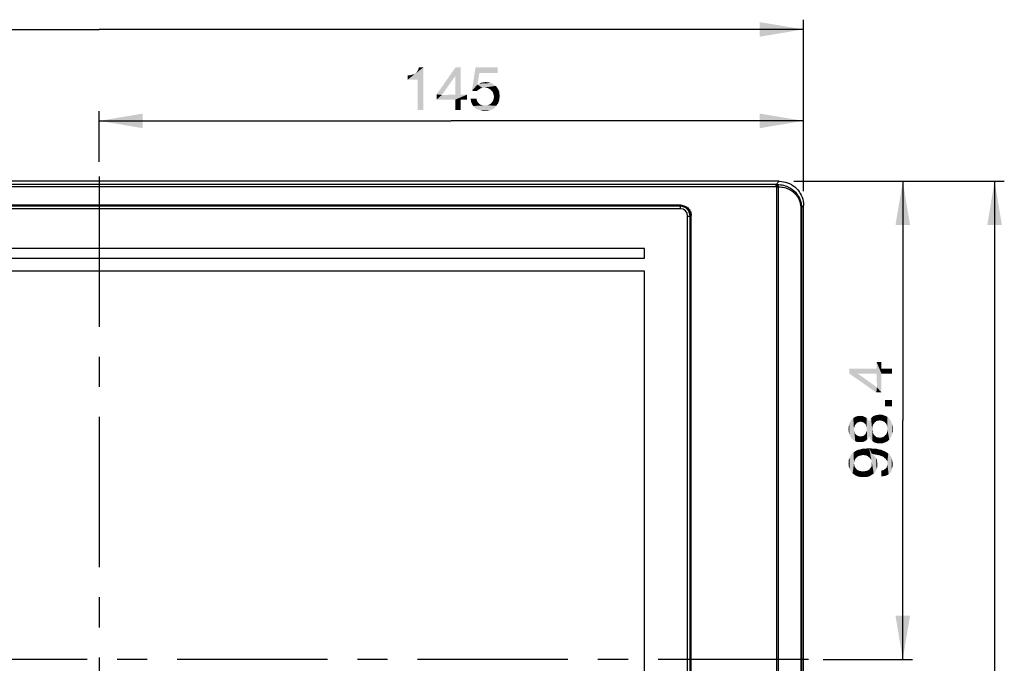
# Model space of a CAD drawing. Extents: x 0 to 750, y 0 to 420.
# Tile 6 of 45: x 95 to 197, y 226 to 292. Entities that reach past the tile are written whole.
import ezdxf

# ---------------------------------------------------------------- set-up
doc = ezdxf.new("R2010")
doc.units = 0
doc.header["$LTSCALE"] = 41.25
doc.linetypes.add('CENTER', pattern=[0.6, 0.375, -0.075, 0.075, -0.075])
doc.layers.get('0').update_dxf_attribs({"linetype": 'CONTINUOUS'})
doc.layers.add('02__ASM_ALL_AXES', color=7, linetype='CONTINUOUS')
doc.layers.add('03___PRT_ALL_CURVES', color=7, linetype='CONTINUOUS')
doc.dimstyles.get("Standard").update_dxf_attribs({"dimtxt": 2.5, "dimasz": 2.5, "dimexe": 1.25, "dimexo": 0.625, "dimtad": 1, "dimcen": 2.5, "dimazin": 3, "dimtfac": 1, "dimtmove": 0, "dimatfit": 3})

# ---------------------------------------------------------------- blocks, each defined once
blk = doc.blocks.new('_FILLED')
at = {"color": 0, "linetype": 'BYBLOCK'}
blk.add_solid([(0, 0), (-1, 0.167), (-1, -0.167)], dxfattribs=at)
blk = doc.blocks.new('*D0')
at = {"color": 2, "linetype": 'CONTINUOUS'}
for p, q in [((31, 274.65), (31, 292.28)), ((176, 274.65), (176, 292.28)), ((31, 291.28), (103.5, 291.28)), ((176, 291.28), (103.5, 291.28))]:
    blk.add_line(p, q, dxfattribs=at)
at = {"color": 2, "linetype": 'CONTINUOUS', "xscale": 4.5, "yscale": 4.5, "zscale": 4.5, "rotation": 180}
blk.add_blockref('_FILLED', (31, 291.28), dxfattribs=at)
at = {"color": 2, "linetype": 'CONTINUOUS', "xscale": 4.5, "yscale": 4.5, "zscale": 4.5}
blk.add_blockref('_FILLED', (176, 291.28), dxfattribs=at)
blk = doc.blocks.new('*D1')
at = {"color": 2, "linetype": 'CONTINUOUS'}
for p, q in [((103.5, 277.65), (103.5, 282.87)), ((176, 274.65), (176, 282.87)), ((103.5, 281.87), (139.75, 281.87)), ((176, 281.87), (139.75, 281.87))]:
    blk.add_line(p, q, dxfattribs=at)
at = {"color": 2, "linetype": 'CONTINUOUS', "xscale": 4.5, "yscale": 4.5, "zscale": 4.5, "rotation": 180}
blk.add_blockref('_FILLED', (103.5, 281.87), dxfattribs=at)
at = {"color": 2, "linetype": 'CONTINUOUS', "xscale": 4.5, "yscale": 4.5, "zscale": 4.5}
blk.add_blockref('_FILLED', (176, 281.87), dxfattribs=at)
blk = doc.blocks.new('*D2')
at = {"color": 2, "linetype": 'CONTINUOUS'}
for p, q in [((175.01, 275.65), (196.67, 275.65)), ((195.67, 275.65), (195.67, 220.65)), ((195.67, 165.65), (195.67, 220.65)), ((177.25, 165.65), (196.67, 165.65))]:
    blk.add_line(p, q, dxfattribs=at)
at = {"color": 2, "linetype": 'CONTINUOUS', "xscale": 4.5, "yscale": 4.5, "zscale": 4.5}
for p, rotation in [((195.67, 275.65), 90), ((195.67, 165.65), 270)]:
    blk.add_blockref('_FILLED', p, dxfattribs=dict(at, rotation=rotation))
blk = doc.blocks.new('*D3')
at = {"color": 2, "linetype": 'CONTINUOUS'}
for p, q in [((175.01, 275.65), (187.22, 275.65)), ((186.22, 275.65), (186.22, 251.05)), ((186.22, 226.45), (186.22, 251.05)), ((178.01, 226.45), (187.22, 226.45))]:
    blk.add_line(p, q, dxfattribs=at)
at = {"color": 2, "linetype": 'CONTINUOUS', "xscale": 4.5, "yscale": 4.5, "zscale": 4.5}
for p, rotation in [((186.22, 275.65), 90), ((186.22, 226.45), 270)]:
    blk.add_blockref('_FILLED', p, dxfattribs=dict(at, rotation=rotation))

msp = doc.modelspace()

# ---------------------------------------------------------------- linework, layer by layer
at = {"color": 7, "linetype": 'CONTINUOUS'}
for p, q in [((173.507, 275.65), (33.5, 275.65)), ((173.507, 275.65), (173.178, 275.321)), ((173.178, 275.072), (173.178, 275.321)), ((173.267, 275.32), (173.258, 275.07)), ((173.258, 275.07), (173.433, 275.07)), ((173.258, 165.978), (173.258, 275.07)), ((173.433, 166.228), (173.433, 275.07)), ((163.367, 273.189), (49.639, 273.189)), ((163.328, 273.15), (49.678, 273.15)), ((163.328, 273.075), (49.678, 273.075)), ((163.328, 272.825), (49.678, 272.825)), ((163.367, 273.189), (163.328, 273.15)), ((163.328, 272.825), (163.328, 273.075)), ((175.792, 272.942), (175.717, 272.942)), ((175.717, 272.942), (175.717, 166.111)), ((176.003, 273.153), (175.792, 272.942)), ((175.792, 272.942), (175.792, 166.111)), ((176.003, 165.899), (176.003, 273.153)), ((164.078, 272.075), (164.328, 272.075)), ((164.078, 183.075), (164.078, 272.075)), ((164.328, 183.075), (164.328, 272.075)), ((164.403, 272.075), (164.397, 272.189)), ((164.442, 272.114), (164.403, 272.075)), ((164.403, 183.075), (164.403, 272.075)), ((164.442, 183.036), (164.442, 272.114))]:
    msp.add_line(p, q, dxfattribs=at)
for points in [[(173.258, 275.07), (173.245, 275.071), (173.232, 275.071), (173.218, 275.071), (173.205, 275.072), (173.192, 275.072), (46.884, 275.072)], [(173.267, 275.32), (173.252, 275.32), (173.238, 275.321), (173.223, 275.321), (173.208, 275.321), (173.193, 275.321), (47.134, 275.321)], [(173.267, 275.32), (173.449, 275.316), (173.625, 275.301), (173.793, 275.275), (173.954, 275.24), (174.108, 275.196), (174.254, 275.145), (174.394, 275.086), (174.526, 275.021), (174.651, 274.95), (174.769, 274.874), (174.88, 274.793), (174.984, 274.708), (175.082, 274.619), (175.172, 274.526), (175.256, 274.431), (175.333, 274.333), (175.404, 274.233), (175.467, 274.131), (175.525, 274.028), (175.576, 273.924), (175.621, 273.821), (175.661, 273.717), (175.694, 273.614), (175.722, 273.512), (175.745, 273.412), (175.763, 273.313), (175.776, 273.216), (175.785, 273.122), (175.79, 273.031), (175.792, 272.942)], [(173.433, 275.07), (173.431, 275.112), (173.424, 275.152), (173.41, 275.191), (173.394, 275.226), (173.374, 275.256), (173.35, 275.281), (173.322, 275.301), (173.294, 275.314), (173.267, 275.32)], [(173.433, 275.07), (173.598, 275.066), (173.757, 275.054), (173.909, 275.033), (174.055, 275.002), (174.194, 274.963), (174.326, 274.918), (174.452, 274.866), (174.572, 274.808), (174.685, 274.745), (174.792, 274.677), (174.892, 274.604), (174.987, 274.528), (175.075, 274.449), (175.157, 274.365), (175.232, 274.28), (175.302, 274.192), (175.366, 274.102), (175.424, 274.011), (175.476, 273.919), (175.522, 273.825), (175.563, 273.732), (175.598, 273.639), (175.628, 273.546), (175.654, 273.455), (175.675, 273.365), (175.691, 273.276), (175.703, 273.189), (175.711, 273.104), (175.716, 273.022), (175.717, 272.942)], [(173.507, 275.65), (173.727, 275.64), (173.943, 275.611), (174.154, 275.565), (174.361, 275.499), (174.563, 275.415), (174.756, 275.315), (174.939, 275.198), (175.112, 275.065), (175.272, 274.919), (175.419, 274.759), (175.552, 274.585), (175.669, 274.402), (175.769, 274.21), (175.853, 274.007), (175.918, 273.8), (175.965, 273.589), (175.993, 273.374), (176.003, 273.153)], [(163.661, 273.097), (163.553, 273.126), (163.443, 273.143), (163.328, 273.15)], [(163.367, 273.189), (163.482, 273.182), (163.592, 273.165), (163.699, 273.136), (163.804, 273.096), (163.905, 273.044), (163.999, 272.983), (164.086, 272.913), (164.166, 272.832), (164.237, 272.745), (164.298, 272.651), (164.349, 272.55), (164.389, 272.446), (164.418, 272.339), (164.436, 272.228), (164.442, 272.114)], [(164.351, 272.407), (164.31, 272.512), (164.259, 272.613), (164.198, 272.707), (164.127, 272.794), (164.047, 272.874), (163.96, 272.944), (163.866, 273.005), (163.765, 273.057), (163.661, 273.097)], [(164.397, 272.189), (164.379, 272.3), (164.351, 272.407)]]:
    msp.add_lwpolyline(points, dxfattribs=at)
for radius in [1, 0.75]:
    msp.add_arc((163.328, 272.075), radius, 0, 90, dxfattribs=at)
at = {"color": 2, "linetype": 'CONTINUOUS'}
for points in [[(135.245, 286.1), (136.045, 286.733), (136.878, 287.366)], [(136.278, 286.1), (135.245, 286.1), (136.878, 287.366)], [(136.045, 286.733), (136.145, 286.833), (136.878, 287.366)], [(136.145, 286.833), (136.245, 286.966), (136.878, 287.366)], [(136.245, 286.966), (136.345, 287.133), (136.878, 287.366)], [(136.278, 283), (136.278, 286.1), (136.878, 287.366)], [(136.278, 283), (136.878, 287.366), (136.878, 283)], [(136.878, 287.366), (136.345, 287.133), (136.412, 287.366)], [(140.712, 287.366), (140.178, 286.5), (138.245, 284.6)], [(140.712, 287.366), (138.245, 284.6), (140.178, 287.366)], [(140.178, 284.566), (140.178, 286.5), (140.712, 287.366)], [(140.178, 284.566), (140.712, 287.366), (140.712, 284.566)], [(142.645, 286.8), (141.878, 284.966), (142.245, 287.366)], [(142.645, 286.8), (142.445, 285.6), (141.878, 284.966)], [(142.245, 287.366), (144.512, 287.366), (142.645, 286.8)], [(142.645, 286.8), (144.512, 287.366), (144.512, 286.8)], [(135.245, 286.1), (135.912, 286.666), (136.045, 286.733)], [(135.245, 286.1), (135.512, 286.566), (135.912, 286.666)], [(135.512, 286.566), (135.245, 286.1), (135.245, 286.566)], [(135.512, 286.566), (135.745, 286.633), (135.912, 286.666)], [(138.245, 284.6), (140.178, 286.5), (138.778, 284.533)], [(143.845, 285.766), (142.645, 285.7), (142.845, 285.8)], [(143.578, 285.833), (142.845, 285.8), (143.078, 285.833)], [(142.845, 285.8), (143.578, 285.833), (143.845, 285.766)], [(143.078, 285.833), (143.278, 285.866), (143.578, 285.833)], [(142.445, 285.6), (142.945, 285.266), (141.878, 284.966)], [(142.945, 285.266), (142.745, 285.2), (141.878, 284.966)], [(142.745, 285.2), (142.545, 285.066), (141.878, 284.966)], [(141.878, 284.966), (142.545, 285.066), (142.345, 284.933)], [(144.078, 285.633), (142.445, 285.6), (142.645, 285.7)], [(142.445, 285.6), (144.078, 285.633), (144.312, 285.466)], [(142.445, 285.6), (144.312, 285.466), (142.945, 285.266)], [(142.645, 285.7), (143.845, 285.766), (144.078, 285.633)], [(144.312, 285.466), (143.178, 285.3), (142.945, 285.266)], [(144.312, 285.466), (144.412, 285.366), (143.178, 285.3)], [(143.378, 285.266), (143.178, 285.3), (144.412, 285.366)], [(143.378, 285.266), (144.412, 285.366), (144.478, 285.266)], [(144.478, 285.266), (143.545, 285.233), (143.378, 285.266)], [(143.712, 285.133), (143.545, 285.233), (144.478, 285.266)], [(143.712, 285.133), (144.478, 285.266), (144.578, 285.133)], [(144.578, 285.133), (143.845, 285.033), (143.712, 285.133)], [(143.845, 285.033), (144.578, 285.133), (144.612, 285.033)], [(144.612, 285.033), (143.978, 284.9), (143.845, 285.033)], [(143.978, 284.9), (144.612, 285.033), (144.678, 284.9)], [(144.678, 284.9), (144.045, 284.766), (143.978, 284.9)], [(144.045, 284.766), (144.678, 284.9), (144.712, 284.733)], [(138.778, 284.533), (138.245, 284.066), (138.245, 284.6)], [(138.245, 284.066), (138.778, 284.533), (141.378, 284.566)], [(140.178, 284.066), (138.245, 284.066), (141.378, 284.566)], [(140.712, 284.566), (141.378, 284.566), (138.778, 284.533)], [(140.712, 284.566), (138.778, 284.533), (140.178, 284.566)], [(140.712, 284.066), (140.178, 284.066), (141.378, 284.566)], [(140.712, 284.066), (140.178, 283), (140.178, 284.066)], [(140.178, 283), (140.712, 284.066), (140.712, 283)], [(140.712, 284.066), (141.378, 284.566), (141.378, 284.066)], [(142.345, 284.166), (141.778, 283.866), (141.745, 284.166)], [(142.345, 284.166), (142.378, 284), (141.778, 283.866)], [(141.778, 283.866), (142.378, 284), (142.445, 283.833)], [(142.445, 283.833), (141.878, 283.6), (141.778, 283.866)], [(142.445, 283.833), (142.512, 283.733), (141.878, 283.6)], [(144.612, 283.8), (143.878, 283.7), (143.978, 283.833)], [(143.878, 283.7), (144.612, 283.8), (144.578, 283.666)], [(144.678, 283.966), (143.978, 283.833), (144.078, 284)], [(143.978, 283.833), (144.678, 283.966), (144.612, 283.8)], [(144.712, 284.733), (144.112, 284.566), (144.045, 284.766)], [(144.712, 284.1), (144.078, 284), (144.112, 284.166)], [(144.078, 284), (144.712, 284.1), (144.678, 283.966)], [(144.712, 284.733), (144.712, 284.6), (144.112, 284.566)], [(144.112, 284.566), (144.712, 284.6), (144.745, 284.433)], [(144.745, 284.433), (144.145, 284.366), (144.112, 284.566)], [(144.712, 284.266), (144.112, 284.166), (144.145, 284.366)], [(144.112, 284.166), (144.712, 284.266), (144.712, 284.1)], [(144.145, 284.366), (144.745, 284.433), (144.712, 284.266)], [(142.512, 283.733), (142.612, 283.633), (141.878, 283.6)], [(141.878, 283.6), (142.612, 283.633), (142.745, 283.533)], [(142.745, 283.533), (142.012, 283.4), (141.878, 283.6)], [(142.745, 283.533), (142.878, 283.5), (142.012, 283.4)], [(142.878, 283.5), (143.045, 283.466), (142.012, 283.4)], [(143.412, 283.466), (144.412, 283.433), (142.012, 283.4)], [(143.212, 283.466), (143.412, 283.466), (142.012, 283.4)], [(143.045, 283.466), (143.212, 283.466), (142.012, 283.4)], [(142.012, 283.4), (144.412, 283.433), (144.312, 283.333)], [(144.312, 283.333), (142.178, 283.2), (142.012, 283.4)], [(142.178, 283.2), (144.312, 283.333), (144.212, 283.2)], [(144.212, 283.2), (142.378, 283.066), (142.178, 283.2)], [(144.212, 283.2), (144.078, 283.133), (142.378, 283.066)], [(142.378, 283.066), (144.078, 283.133), (143.945, 283.066)], [(143.945, 283.066), (142.645, 283), (142.378, 283.066)], [(142.645, 283), (143.945, 283.066), (143.812, 283)], [(143.812, 283), (142.912, 282.933), (142.645, 283)], [(143.812, 283), (143.678, 282.966), (142.912, 282.933)], [(143.345, 282.933), (142.912, 282.933), (143.678, 282.966)], [(143.345, 282.933), (143.178, 282.9), (142.912, 282.933)], [(143.345, 282.933), (143.678, 282.966), (143.512, 282.933)], [(143.412, 283.466), (143.578, 283.5), (144.478, 283.566)], [(143.412, 283.466), (144.478, 283.566), (144.412, 283.433)], [(144.478, 283.566), (143.578, 283.5), (143.745, 283.6)], [(144.578, 283.666), (143.745, 283.6), (143.878, 283.7)], [(143.745, 283.6), (144.578, 283.666), (144.478, 283.566)], [(183.529, 256.383), (183.529, 257.05), (183.562, 254.45)], [(184.029, 253.916), (183.562, 254.45), (183.529, 257.05)], [(184.029, 255.85), (184.029, 253.916), (183.529, 257.05)], [(184.029, 256.383), (184.029, 255.85), (183.529, 257.05)], [(184.029, 256.383), (183.529, 257.05), (184.029, 257.05)], [(180.729, 256.383), (181.595, 255.85), (183.495, 253.916)], [(180.729, 256.383), (183.495, 253.916), (180.729, 255.85)], [(183.529, 255.85), (181.595, 255.85), (180.729, 256.383)], [(183.529, 255.85), (180.729, 256.383), (183.529, 256.383)], [(183.495, 253.916), (181.595, 255.85), (183.562, 254.45)], [(183.529, 256.383), (183.562, 254.45), (183.529, 255.85)], [(184.029, 256.383), (185.095, 255.85), (184.029, 255.85)], [(185.095, 255.85), (184.029, 256.383), (185.095, 256.383)], [(183.562, 254.45), (184.029, 253.916), (183.495, 253.916)], [(184.395, 253.15), (185.095, 252.483), (184.395, 252.483)], [(185.095, 252.483), (184.395, 253.15), (185.095, 253.15)], [(181.329, 250.583), (181.129, 251.283), (181.329, 251.416)], [(181.495, 250.783), (181.329, 251.416), (181.562, 251.483)], [(181.329, 251.416), (181.395, 250.683), (181.329, 250.583)], [(181.495, 250.783), (181.395, 250.683), (181.329, 251.416)], [(181.562, 251.483), (181.595, 250.85), (181.495, 250.783)], [(181.729, 250.883), (181.562, 251.483), (181.829, 251.516)], [(181.729, 250.883), (181.595, 250.85), (181.562, 251.483)], [(181.829, 251.516), (181.862, 250.916), (181.729, 250.883)], [(181.862, 250.916), (181.829, 251.516), (181.962, 251.483)], [(181.962, 251.483), (182.029, 250.883), (181.862, 250.916)], [(182.129, 250.85), (182.029, 250.883), (181.962, 251.483)], [(182.129, 250.85), (181.962, 251.483), (182.129, 251.483)], [(182.129, 251.483), (182.262, 250.783), (182.129, 250.85)], [(182.262, 250.783), (182.129, 251.483), (182.262, 251.416)], [(182.262, 251.416), (182.329, 250.683), (182.262, 250.783)], [(182.329, 250.683), (182.262, 251.416), (182.362, 251.383)], [(182.362, 251.383), (182.429, 250.583), (182.329, 250.683)], [(182.462, 250.45), (182.429, 250.583), (182.362, 251.383)], [(182.495, 250.316), (182.462, 250.45), (182.362, 251.383)], [(182.495, 250.316), (182.362, 251.383), (182.495, 251.283)], [(183.062, 250.15), (182.962, 251.25), (183.062, 251.383)], [(183.195, 250.65), (183.062, 251.383), (183.195, 251.483)], [(183.062, 251.383), (183.095, 250.35), (183.062, 250.15)], [(183.129, 250.516), (183.095, 250.35), (183.062, 251.383)], [(183.195, 250.65), (183.129, 250.516), (183.062, 251.383)], [(183.295, 250.783), (183.195, 251.483), (183.362, 251.55)], [(183.195, 251.483), (183.295, 250.783), (183.195, 250.65)], [(183.362, 251.55), (183.395, 250.883), (183.295, 250.783)], [(183.395, 250.883), (183.362, 251.55), (183.495, 251.583)], [(183.495, 251.583), (183.529, 250.983), (183.395, 250.883)], [(183.529, 250.983), (183.495, 251.583), (183.662, 251.616)], [(183.662, 251.616), (183.695, 251.016), (183.529, 250.983)], [(183.862, 251.05), (183.662, 251.616), (183.862, 251.65)], [(183.862, 251.05), (183.695, 251.016), (183.662, 251.616)], [(183.862, 251.65), (183.995, 251.016), (183.862, 251.05)], [(183.995, 251.016), (183.862, 251.65), (184.129, 251.616)], [(184.129, 251.616), (184.162, 250.983), (183.995, 251.016)], [(184.295, 250.916), (184.162, 250.983), (184.129, 251.616)], [(184.295, 250.916), (184.129, 251.616), (184.395, 251.516)], [(184.395, 251.516), (184.429, 250.783), (184.295, 250.916)], [(184.529, 250.683), (184.429, 250.783), (184.395, 251.516)], [(184.595, 250.516), (184.529, 250.683), (184.395, 251.516)], [(184.595, 250.516), (184.395, 251.516), (184.629, 251.416)], [(184.629, 251.416), (184.629, 250.35), (184.595, 250.516)], [(184.629, 250.35), (184.629, 251.416), (184.829, 249.083)], [(184.829, 249.083), (184.629, 251.416), (184.829, 251.216)], [(180.662, 249.85), (180.629, 250.15), (180.662, 250.45)], [(180.729, 249.583), (180.662, 250.45), (180.729, 250.716)], [(180.662, 250.45), (180.729, 249.583), (180.662, 249.85)], [(180.829, 249.383), (180.729, 250.716), (180.829, 250.916)], [(180.729, 250.716), (180.829, 249.383), (180.729, 249.583)], [(180.962, 249.183), (180.829, 250.916), (180.962, 251.116)], [(180.829, 250.916), (180.962, 249.183), (180.829, 249.383)], [(181.129, 249.016), (180.962, 251.116), (181.129, 251.283)], [(180.962, 251.116), (181.129, 249.016), (180.962, 249.183)], [(181.129, 249.016), (181.129, 251.283), (181.195, 250.15)], [(181.229, 250.316), (181.195, 250.15), (181.129, 251.283)], [(181.262, 250.45), (181.229, 250.316), (181.129, 251.283)], [(181.329, 250.583), (181.262, 250.45), (181.129, 251.283)], [(182.495, 250.316), (182.495, 251.283), (182.562, 249.083)], [(182.562, 249.083), (182.495, 251.283), (182.595, 251.216)], [(182.495, 250.15), (182.495, 250.316), (182.562, 249.083)], [(182.595, 251.216), (182.662, 249.216), (182.562, 249.083)], [(182.662, 249.216), (182.595, 251.216), (182.662, 251.083)], [(182.662, 251.083), (182.762, 249.383), (182.662, 249.216)], [(182.762, 249.383), (182.662, 251.083), (182.762, 250.95)], [(182.862, 249.183), (182.762, 250.95), (182.862, 251.116)], [(182.762, 250.95), (182.862, 249.183), (182.762, 249.383)], [(182.962, 249.05), (182.862, 251.116), (182.962, 251.25)], [(182.862, 251.116), (182.962, 249.05), (182.862, 249.183)], [(182.962, 251.25), (183.062, 250.15), (183.095, 248.916)], [(182.962, 251.25), (183.095, 248.916), (182.962, 249.05)], [(184.629, 250.15), (184.629, 250.35), (184.829, 249.083)], [(184.829, 251.216), (184.995, 249.316), (184.829, 249.083)], [(184.995, 249.316), (184.829, 251.216), (184.995, 250.983)], [(184.995, 250.983), (185.095, 249.55), (184.995, 249.316)], [(185.095, 249.55), (184.995, 250.983), (185.095, 250.75)], [(185.095, 250.75), (185.162, 249.85), (185.095, 249.55)], [(185.162, 249.85), (185.095, 250.75), (185.162, 250.45)], [(185.162, 250.45), (185.195, 250.15), (185.162, 249.85)], [(181.195, 250.15), (181.329, 248.883), (181.129, 249.016)], [(181.195, 250.15), (181.229, 249.983), (181.329, 248.883)], [(181.229, 249.983), (181.262, 249.85), (181.329, 248.883)], [(181.262, 249.85), (181.295, 249.716), (181.329, 248.883)], [(181.329, 248.883), (181.295, 249.716), (181.395, 249.616)], [(181.395, 249.616), (181.562, 248.816), (181.329, 248.883)], [(181.395, 249.616), (181.495, 249.516), (181.562, 248.816)], [(181.562, 248.816), (181.495, 249.516), (181.595, 249.45)], [(181.595, 249.45), (181.829, 248.816), (181.562, 248.816)], [(181.595, 249.45), (181.729, 249.416), (181.829, 248.816)], [(181.829, 248.816), (181.729, 249.416), (181.895, 249.416)], [(181.895, 249.416), (181.962, 248.816), (181.829, 248.816)], [(181.962, 248.816), (181.895, 249.416), (182.029, 249.416)], [(182.029, 249.416), (182.129, 248.816), (181.962, 248.816)], [(182.129, 248.816), (182.029, 249.416), (182.162, 249.45)], [(182.162, 249.45), (182.262, 248.883), (182.129, 248.816)], [(182.262, 248.883), (182.162, 249.45), (182.262, 249.516)], [(182.362, 248.916), (182.262, 249.516), (182.362, 249.616)], [(182.262, 249.516), (182.362, 248.916), (182.262, 248.883)], [(182.362, 249.616), (182.429, 249.716), (182.462, 249.016)], [(182.362, 249.616), (182.462, 249.016), (182.362, 248.916)], [(182.462, 249.016), (182.429, 249.716), (182.462, 249.85)], [(182.462, 249.85), (182.495, 249.983), (182.562, 249.083)], [(182.462, 249.85), (182.562, 249.083), (182.462, 249.016)], [(182.495, 249.983), (182.495, 250.15), (182.562, 249.083)], [(183.095, 248.916), (183.062, 250.15), (183.095, 249.983)], [(183.095, 249.983), (183.129, 249.816), (183.229, 248.816)], [(183.095, 249.983), (183.229, 248.816), (183.095, 248.916)], [(183.129, 249.816), (183.195, 249.65), (183.229, 248.816)], [(183.229, 248.816), (183.195, 249.65), (183.295, 249.516)], [(183.295, 249.516), (183.362, 248.75), (183.229, 248.816)], [(183.362, 248.75), (183.295, 249.516), (183.395, 249.416)], [(183.395, 249.416), (183.495, 248.716), (183.362, 248.75)], [(183.495, 248.716), (183.395, 249.416), (183.529, 249.316)], [(183.529, 249.316), (183.662, 248.683), (183.495, 248.716)], [(183.662, 248.683), (183.529, 249.316), (183.695, 249.283)], [(184.129, 248.683), (183.995, 249.283), (184.162, 249.316)], [(184.162, 249.316), (184.395, 248.783), (184.129, 248.683)], [(184.162, 249.316), (184.295, 249.383), (184.395, 248.783)], [(184.395, 248.783), (184.295, 249.383), (184.395, 249.516)], [(184.395, 249.516), (184.529, 249.616), (184.629, 248.883)], [(184.395, 249.516), (184.629, 248.883), (184.395, 248.783)], [(184.529, 249.616), (184.595, 249.783), (184.629, 248.883)], [(184.629, 248.883), (184.595, 249.783), (184.629, 249.95)], [(184.629, 249.95), (184.629, 250.15), (184.829, 249.083)], [(184.629, 249.95), (184.829, 249.083), (184.629, 248.883)], [(183.695, 249.283), (183.862, 248.683), (183.662, 248.683)], [(183.862, 248.683), (183.695, 249.283), (183.862, 249.283)], [(183.862, 249.283), (183.995, 249.283), (184.129, 248.683)], [(183.862, 249.283), (184.129, 248.683), (183.862, 248.683)], [(180.762, 246.05), (180.729, 247.15), (180.762, 247.283)], [(180.829, 245.916), (180.762, 247.283), (180.862, 247.416)], [(180.762, 247.283), (180.829, 245.916), (180.762, 246.05)], [(180.862, 247.416), (180.895, 245.816), (180.829, 245.916)], [(180.895, 245.816), (180.862, 247.416), (180.929, 247.55)], [(180.929, 247.55), (180.962, 245.683), (180.895, 245.816)], [(180.962, 245.683), (180.929, 247.55), (181.029, 247.65)], [(181.029, 247.65), (181.062, 245.583), (180.962, 245.683)], [(181.062, 245.583), (181.029, 247.65), (181.162, 247.75)], [(181.062, 245.583), (181.162, 247.75), (181.195, 246.616)], [(181.295, 246.983), (181.162, 247.75), (181.295, 247.85)], [(181.229, 246.816), (181.195, 246.616), (181.162, 247.75)], [(181.295, 246.983), (181.229, 246.816), (181.162, 247.75)], [(181.362, 247.116), (181.295, 247.85), (181.462, 247.95)], [(181.295, 247.85), (181.362, 247.116), (181.295, 246.983)], [(181.462, 247.95), (181.495, 247.25), (181.362, 247.116)], [(181.629, 247.35), (181.462, 247.95), (181.629, 248.016)], [(181.629, 247.35), (181.495, 247.25), (181.462, 247.95)], [(181.795, 247.416), (181.629, 248.016), (181.829, 248.05)], [(181.629, 248.016), (181.795, 247.416), (181.629, 247.35)], [(181.829, 248.05), (181.962, 247.45), (181.795, 247.416)], [(181.962, 247.45), (181.829, 248.05), (182.029, 248.116)], [(182.029, 248.116), (182.162, 247.483), (181.962, 247.45)], [(182.162, 247.483), (182.029, 248.116), (182.262, 248.15)], [(182.262, 248.15), (182.362, 247.45), (182.162, 247.483)], [(182.362, 247.45), (182.262, 248.15), (182.495, 248.15)], [(182.495, 248.15), (182.529, 247.416), (182.362, 247.45)], [(182.662, 247.316), (182.495, 248.15), (182.762, 248.183)], [(182.662, 247.316), (182.529, 247.416), (182.495, 248.15)], [(182.762, 248.183), (182.795, 247.216), (182.662, 247.316)], [(182.895, 247.083), (182.795, 247.216), (182.762, 248.183)], [(182.995, 246.95), (182.895, 247.083), (182.762, 248.183)], [(183.029, 246.783), (182.995, 246.95), (182.762, 248.183)], [(183.029, 247.616), (183.029, 246.783), (182.762, 248.183)], [(183.029, 247.616), (182.762, 248.183), (183.029, 248.15)], [(183.029, 248.15), (183.262, 247.55), (183.029, 247.616)], [(183.262, 247.55), (183.029, 248.15), (183.295, 248.15)], [(183.029, 247.616), (183.162, 247.516), (183.229, 245.583)], [(183.029, 246.783), (183.029, 247.616), (183.229, 245.583)], [(183.229, 245.583), (183.162, 247.516), (183.295, 247.416)], [(183.295, 247.416), (183.395, 245.783), (183.229, 245.583)], [(183.295, 248.15), (183.462, 247.516), (183.262, 247.55)], [(183.462, 247.516), (183.295, 248.15), (183.562, 248.116)], [(183.395, 245.783), (183.295, 247.416), (183.395, 247.283)], [(183.395, 247.283), (183.462, 247.183), (183.529, 246.016)], [(183.395, 247.283), (183.529, 246.016), (183.395, 245.783)], [(183.562, 248.116), (183.662, 247.483), (183.462, 247.516)], [(183.662, 247.483), (183.562, 248.116), (183.795, 248.05)], [(183.795, 248.05), (183.829, 247.45), (183.662, 247.483)], [(183.962, 247.383), (183.829, 247.45), (183.795, 248.05)], [(183.962, 247.383), (183.795, 248.05), (183.995, 248.016)], [(183.995, 248.016), (184.095, 247.35), (183.962, 247.383)], [(184.095, 247.35), (183.995, 248.016), (184.195, 247.916)], [(184.195, 247.916), (184.229, 247.283), (184.095, 247.35)], [(184.295, 247.216), (184.229, 247.283), (184.195, 247.916)], [(184.295, 247.216), (184.195, 247.916), (184.395, 247.85)], [(184.395, 247.85), (184.462, 247.083), (184.295, 247.216)], [(184.562, 246.95), (184.462, 247.083), (184.395, 247.85)], [(184.562, 246.95), (184.395, 247.85), (184.562, 247.75)], [(184.562, 247.75), (184.629, 246.783), (184.562, 246.95)], [(184.629, 246.783), (184.562, 247.75), (184.729, 247.616)], [(184.629, 246.783), (184.729, 247.616), (184.762, 245.516)], [(184.762, 245.516), (184.729, 247.616), (184.862, 247.516)], [(184.862, 247.516), (184.929, 245.65), (184.762, 245.516)], [(184.929, 245.65), (184.862, 247.516), (184.962, 247.383)], [(184.962, 247.383), (185.062, 245.85), (184.929, 245.65)], [(185.062, 245.85), (184.962, 247.383), (185.062, 247.216)], [(180.662, 246.483), (180.629, 246.65), (180.662, 246.816)], [(180.695, 246.183), (180.662, 246.983), (180.729, 247.15)], [(180.662, 246.816), (180.662, 246.983), (180.695, 246.183)], [(180.662, 246.483), (180.662, 246.816), (180.695, 246.183)], [(180.662, 246.483), (180.695, 246.183), (180.662, 246.316)], [(180.729, 247.15), (180.762, 246.05), (180.695, 246.183)], [(181.195, 246.616), (181.295, 245.416), (181.062, 245.583)], [(181.195, 246.616), (181.229, 246.45), (181.295, 245.416)], [(181.229, 246.45), (181.262, 246.283), (181.295, 245.416)], [(181.295, 245.416), (181.262, 246.283), (181.362, 246.15)], [(182.995, 245.416), (182.895, 246.15), (182.995, 246.283)], [(182.995, 246.283), (183.029, 246.45), (183.229, 245.583)], [(182.995, 246.283), (183.229, 245.583), (182.995, 245.416)], [(183.029, 246.616), (183.029, 246.783), (183.229, 245.583)], [(183.029, 246.45), (183.029, 246.616), (183.229, 245.583)], [(183.529, 246.016), (183.462, 247.183), (183.529, 247.05)], [(183.529, 247.05), (183.562, 246.883), (183.595, 246.25)], [(183.529, 247.05), (183.595, 246.25), (183.529, 246.016)], [(183.595, 246.55), (183.595, 246.25), (183.562, 246.883)], [(183.595, 246.55), (183.562, 246.883), (183.595, 246.716)], [(184.562, 246.216), (184.595, 246.316), (184.762, 245.516)], [(184.595, 246.316), (184.629, 246.45), (184.762, 245.516)], [(184.629, 246.583), (184.629, 246.783), (184.762, 245.516)], [(184.629, 246.45), (184.629, 246.583), (184.762, 245.516)], [(185.062, 247.216), (185.095, 246.05), (185.062, 245.85)], [(185.095, 246.05), (185.062, 247.216), (185.095, 247.083)], [(185.095, 247.083), (185.129, 246.916), (185.162, 246.283)], [(185.095, 247.083), (185.162, 246.283), (185.095, 246.05)], [(185.162, 246.283), (185.129, 246.916), (185.162, 246.75)], [(185.162, 246.75), (185.195, 246.55), (185.162, 246.283)], [(181.362, 246.15), (181.562, 245.283), (181.295, 245.416)], [(181.362, 246.15), (181.462, 246.016), (181.562, 245.283)], [(181.562, 245.283), (181.462, 246.016), (181.595, 245.916)], [(181.595, 245.916), (181.862, 245.216), (181.562, 245.283)], [(181.595, 245.916), (181.762, 245.85), (181.862, 245.216)], [(181.862, 245.216), (181.762, 245.85), (181.929, 245.816)], [(181.929, 245.816), (182.195, 245.216), (181.862, 245.216)], [(181.929, 245.816), (182.129, 245.816), (182.195, 245.216)], [(182.195, 245.216), (182.129, 245.816), (182.329, 245.816)], [(182.329, 245.816), (182.495, 245.216), (182.195, 245.216)], [(182.495, 245.216), (182.329, 245.816), (182.495, 245.85)], [(182.495, 245.85), (182.662, 245.916), (182.762, 245.283)], [(182.495, 245.85), (182.762, 245.283), (182.495, 245.216)], [(182.762, 245.283), (182.662, 245.916), (182.795, 246.016)], [(182.795, 246.016), (182.995, 245.416), (182.762, 245.283)], [(182.795, 246.016), (182.895, 246.15), (182.995, 245.416)], [(184.029, 245.883), (184.195, 245.916), (184.329, 245.316)], [(184.029, 245.883), (184.329, 245.316), (184.029, 245.283)], [(184.195, 245.916), (184.295, 245.95), (184.329, 245.316)], [(184.329, 245.316), (184.295, 245.95), (184.395, 246.05)], [(184.395, 246.05), (184.562, 245.383), (184.329, 245.316)], [(184.395, 246.05), (184.495, 246.116), (184.562, 245.383)], [(184.562, 245.383), (184.495, 246.116), (184.562, 246.216)], [(184.562, 246.216), (184.762, 245.516), (184.562, 245.383)]]:
    msp.add_solid(points, dxfattribs=at)
at = {"layer": '02__ASM_ALL_AXES', "color": 7, "linetype": 'CENTER'}
for p, q in [((103.503, 276.153), (103.503, 164.685)), ((176.506, 226.45), (30.017, 226.45))]:
    msp.add_line(p, q, dxfattribs=at)
at = {"layer": '03___PRT_ALL_CURVES', "color": 4, "linetype": 'CONTINUOUS'}
for p, q in [((159.653, 268.736), (67.002, 268.736)), ((159.653, 267.736), (159.653, 268.736)), ((67.002, 267.736), (159.653, 267.736)), ((159.653, 266.395), (53.353, 266.395)), ((159.653, 186.495), (159.653, 266.395))]:
    msp.add_line(p, q, dxfattribs=at)

# ---------------------------------------------------------------- dimensions: what is measured, and where the dimension line sits
at = {"color": 2, "linetype": 'CONTINUOUS'}
for base, p1, picture, middle in [((176.003, 291.282), (31.003, 273.153), '*D0', (98.328, 291.282)), ((176.003, 281.875), (103.503, 276.153), '*D1', (134.578, 281.875))]:
    dim = msp.add_linear_dim(base=base, p1=p1, p2=(176.003, 273.153), dimstyle='Standard', dxfattribs=at)
    dim.commit()
    dim.dimension.update_dxf_attribs({"geometry": picture, "text_midpoint": middle, "dimtype": 128})
for base, p1, p2, angle, picture, middle in [((195.67, 165.65), (173.507, 275.65), (175.754, 165.65), 270, '*D2', (195.67, 215.475)), ((186.22, 275.65), (176.506, 226.45), (173.507, 275.65), 90, '*D3', (186.22, 244.95))]:
    dim = msp.add_linear_dim(base=base, p1=p1, p2=p2, angle=angle, dimstyle='Standard', dxfattribs=at)
    dim.commit()
    dim.dimension.update_dxf_attribs({"geometry": picture, "text_midpoint": middle, "dimtype": 128})

doc.saveas('drawing.dxf')
